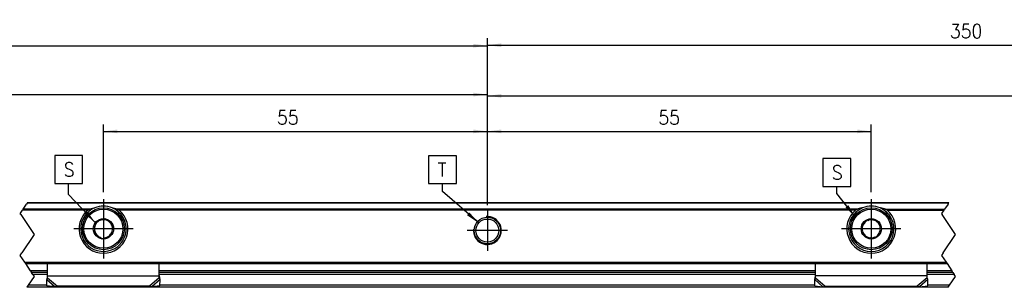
# Model space of a CAD drawing. Header units: millimetres. Extents: x -746 to 1106, y -92 to 517.
# Tile 35 of 55: x -385 to -244, y 310 to 349. Entities that reach past the tile are written whole.
import ezdxf

# ---------------------------------------------------------------- set-up
doc = ezdxf.new("R2010")
doc.units = ezdxf.units.MM
doc.linetypes.add('DOT_CENTER', pattern=[14, 12, -1, 0, -1])
doc.layers.add('1', color=7, linetype='Continuous')
doc.styles.add('CONVERTER_12', font='txt.shx', dxfattribs={"width": 0.9})
doc.dimstyles.new('ME10_DIM_38', dxfattribs={"dimtxt": 2, "dimasz": 2, "dimexe": 1, "dimexo": 1, "dimgap": 1, "dimtad": 1, "dimdsep": 46, "dimtxsty": 'CONVERTER_12', "dimsah": 1, "dimcen": 0.09, "dimclrd": 2, "dimclre": 2, "dimclrt": 2, "dimadec": 0, "dimazin": 0, "dimtfac": 1, "dimtdec": 4, "dimtix": 1, "dimtmove": 0, "dimatfit": 3, "dimfxl": 1, "dimtolj": 1, "dimtzin": 0, "dimarcsym": 0})
doc.dimstyles.new('ME10_DIM_39', dxfattribs={"dimtxt": 2, "dimasz": 2, "dimexe": 1, "dimexo": 1, "dimgap": 1, "dimtad": 1, "dimdsep": 46, "dimtxsty": 'CONVERTER_12', "dimsah": 1, "dimcen": 0.09, "dimclrd": 2, "dimclre": 2, "dimclrt": 2, "dimadec": 0, "dimazin": 0, "dimtfac": 1, "dimtdec": 4, "dimtix": 1, "dimtmove": 0, "dimatfit": 3, "dimfxl": 1, "dimtolj": 1, "dimtzin": 0, "dimarcsym": 0})
doc.dimstyles.new('ME10_DIM_40', dxfattribs={"dimtxt": 2, "dimasz": 2, "dimexe": 1, "dimexo": 1, "dimgap": 1, "dimtad": 1, "dimdsep": 46, "dimtxsty": 'CONVERTER_12', "dimsah": 1, "dimcen": 0.09, "dimclrd": 2, "dimclre": 2, "dimclrt": 2, "dimadec": 0, "dimazin": 0, "dimtfac": 1, "dimtdec": 4, "dimtix": 1, "dimtmove": 0, "dimatfit": 3, "dimfxl": 1, "dimtolj": 1, "dimtzin": 0, "dimarcsym": 0})
doc.dimstyles.new('ME10_DIM_44', dxfattribs={"dimtxt": 2, "dimasz": 2, "dimexe": 1, "dimexo": 1, "dimgap": 1, "dimtad": 1, "dimdsep": 46, "dimtxsty": 'CONVERTER_12', "dimsah": 1, "dimcen": 0.09, "dimclrd": 2, "dimclre": 2, "dimclrt": 2, "dimadec": 0, "dimazin": 0, "dimtfac": 1, "dimtdec": 4, "dimtix": 1, "dimtmove": 0, "dimatfit": 3, "dimfxl": 1, "dimtolj": 1, "dimtzin": 0, "dimarcsym": 0})
doc.dimstyles.new('ME10_DIM_45', dxfattribs={"dimtxt": 2, "dimasz": 2, "dimexe": 1, "dimexo": 1, "dimgap": 1, "dimtad": 1, "dimdsep": 46, "dimtxsty": 'CONVERTER_12', "dimsah": 1, "dimcen": 0.09, "dimclrd": 2, "dimclre": 2, "dimclrt": 2, "dimadec": 0, "dimazin": 0, "dimtfac": 1, "dimtdec": 4, "dimtix": 1, "dimtmove": 0, "dimatfit": 3, "dimfxl": 1, "dimtolj": 1, "dimtzin": 0, "dimarcsym": 0})
doc.dimstyles.new('ME10_DIM_46', dxfattribs={"dimtxt": 2, "dimasz": 2, "dimexe": 1, "dimexo": 1, "dimgap": 1, "dimtad": 1, "dimdsep": 46, "dimtxsty": 'CONVERTER_12', "dimsah": 1, "dimcen": 0.09, "dimclrd": 2, "dimclre": 2, "dimclrt": 2, "dimadec": 0, "dimazin": 0, "dimtfac": 1, "dimtdec": 4, "dimtix": 1, "dimtmove": 0, "dimatfit": 3, "dimfxl": 1, "dimtolj": 1, "dimtzin": 0, "dimarcsym": 0})
doc.dimstyles.get("Standard").update_dxf_attribs({"dimtxt": 0.18, "dimasz": 0.18, "dimexe": 0.18, "dimexo": 0.0625, "dimgap": 0.09, "dimtad": 0, "dimtih": 1, "dimtoh": 1, "dimdec": 4, "dimzin": 0, "dimdsep": 46, "dimtxsty": 'Standard', "dimcen": 0.09, "dimadec": 0, "dimazin": 0, "dimtfac": 1, "dimtdec": 4, "dimtofl": 0, "dimtmove": 0, "dimatfit": 3, "dimfxl": 1, "dimtolj": 1, "dimtzin": 0, "dimarcsym": 0})

# ---------------------------------------------------------------- blocks, each defined once
blk = doc.blocks.new('SOPORTE_SV2-T__50', base_point=(-582.95, 310.28))
at = {"color": 2, "linetype": 'DOT_CENTER'}
for p, q in [((-384.96, 321.48), (-384.46, 322.22)), ((-384.37, 322.36), (-384.46, 322.22)), ((-384.33, 322.42), (-384.37, 322.36)), ((-252.46, 322.22), (-252.96, 321.48)), ((-252.46, 322.22), (-252.37, 322.36)), ((-252.37, 322.36), (-252.33, 322.42)), ((-385.38, 320.85), (-385.33, 320.92)), ((-385.29, 320.72), (-385.38, 320.85)), ((-385.33, 320.92), (-385.05, 321.34)), ((-385.29, 320.72), (-383.38, 317.85)), ((-384.96, 321.48), (-385.05, 321.34)), ((-253.05, 321.34), (-253.38, 320.85)), ((-253.38, 320.85), (-253.29, 320.72)), ((-251.38, 317.85), (-253.29, 320.72)), ((-253.05, 321.34), (-252.96, 321.48)), ((-383.38, 317.85), (-385.13, 315.22)), ((-253.13, 315.22), (-251.38, 317.85)), ((-385.38, 314.85), (-385.13, 315.22)), ((-384.72, 313.87), (-385.38, 314.85)), ((-253.13, 315.22), (-253.38, 314.85)), ((-253.38, 314.85), (-252.72, 313.87)), ((-384.59, 313.67), (-384.72, 313.87)), ((-383.89, 312.62), (-384.59, 313.67)), ((-252.72, 313.87), (-252.59, 313.67)), ((-252.59, 313.67), (-251.89, 312.62)), ((-383.38, 311.85), (-384.23, 310.57)), ((-383.89, 312.62), (-383.76, 312.42)), ((-383.56, 312.13), (-383.76, 312.42)), ((-383.56, 312.13), (-383.38, 311.85)), ((-252.23, 310.57), (-251.38, 311.85)), ((-251.76, 312.42), (-251.89, 312.62)), ((-251.76, 312.42), (-251.56, 312.13)), ((-251.38, 311.85), (-251.56, 312.13)), ((-384.23, 310.57), (-384.42, 310.28)), ((-252.42, 310.28), (-252.23, 310.57))]:
    blk.add_line(p, q, dxfattribs=at)
at = {"color": 3, "linetype": 'Continuous'}
for p, q in [((-252.37, 322.36), (-384.37, 322.36)), ((-375.72, 321.34), (-385.05, 321.34)), ((-375.44, 321.48), (-384.96, 321.48)), ((-265.44, 321.48), (-371.46, 321.48)), ((-265.72, 321.34), (-371.18, 321.34)), ((-261.46, 321.48), (-252.96, 321.48)), ((-261.18, 321.34), (-253.05, 321.34)), ((-384.72, 313.87), (-252.72, 313.87)), ((-381.45, 312.62), (-383.89, 312.62)), ((-381.45, 312.13), (-383.56, 312.13)), ((-381.45, 311.93), (-365.45, 311.93)), ((-271.45, 312.62), (-365.45, 312.62)), ((-271.45, 312.13), (-365.45, 312.13)), ((-255.45, 311.93), (-271.45, 311.93)), ((-251.89, 312.62), (-255.45, 312.62)), ((-251.56, 312.13), (-255.45, 312.13)), ((-381.54, 310.57), (-384.23, 310.57)), ((-381.56, 311.38), (-380.37, 310.36)), ((-381.45, 311.64), (-380.04, 310.43)), ((-365.45, 311.64), (-366.86, 310.43)), ((-365.34, 311.38), (-366.53, 310.36)), ((-271.54, 310.57), (-365.36, 310.57)), ((-271.56, 311.38), (-270.37, 310.36)), ((-271.45, 311.64), (-270.04, 310.43)), ((-255.45, 311.64), (-256.86, 310.43)), ((-255.34, 311.38), (-256.53, 310.36)), ((-252.23, 310.57), (-255.36, 310.57))]:
    blk.add_line(p, q, dxfattribs=at)
at = {"color": 7, "linetype": 'Continuous'}
for p, q in [((-384.33, 322.42), (-252.33, 322.42)), ((-375.8, 320.92), (-375.44, 320.92)), ((-371.46, 320.92), (-371.1, 320.92)), ((-265.44, 320.92), (-265.8, 320.92)), ((-261.1, 320.92), (-261.46, 320.92)), ((-374.6, 319.54), (-374.65, 319.18)), ((-374.26, 319.68), (-374.6, 319.54)), ((-373.27, 320.1), (-373.6, 319.96)), ((-372.98, 319.88), (-373.27, 320.1)), ((-372.12, 319.23), (-372.41, 319.45)), ((-372.17, 318.87), (-372.12, 319.23)), ((-264.78, 319.23), (-264.49, 319.45)), ((-264.73, 318.87), (-264.78, 319.23)), ((-263.92, 319.88), (-263.63, 320.1)), ((-263.63, 320.1), (-263.3, 319.96)), ((-262.64, 319.68), (-262.3, 319.54)), ((-262.3, 319.54), (-262.25, 319.18)), ((-374.73, 318.47), (-374.78, 318.11)), ((-374.78, 318.11), (-374.49, 317.89)), ((-373.92, 317.46), (-373.63, 317.24)), ((-373.63, 317.24), (-373.3, 317.38)), ((-372.64, 317.66), (-372.3, 317.8)), ((-372.3, 317.8), (-372.25, 318.16)), ((-264.6, 317.8), (-264.65, 318.16)), ((-264.26, 317.66), (-264.6, 317.8)), ((-263.27, 317.24), (-263.6, 317.38)), ((-262.98, 317.46), (-263.27, 317.24)), ((-262.12, 318.11), (-262.41, 317.89)), ((-262.17, 318.47), (-262.12, 318.11)), ((-384.59, 313.67), (-252.59, 313.67)), ((-381.45, 311.95), (-381.45, 313.67)), ((-365.45, 311.95), (-365.45, 313.67)), ((-271.45, 311.95), (-271.45, 313.67)), ((-255.45, 311.93), (-255.45, 313.67)), ((-381.45, 312.42), (-383.76, 312.42)), ((-381.45, 311.93), (-381.45, 311.95)), ((-381.45, 311.64), (-381.45, 311.93)), ((-271.45, 312.42), (-365.45, 312.42)), ((-365.45, 311.93), (-365.45, 311.95)), ((-365.45, 311.64), (-365.45, 311.93)), ((-271.45, 311.93), (-271.45, 311.95)), ((-271.45, 311.64), (-271.45, 311.93)), ((-251.76, 312.42), (-255.45, 312.42)), ((-255.45, 311.64), (-255.45, 311.93)), ((-381.51, 311.55), (-381.56, 311.38)), ((-381.54, 310.49), (-381.56, 311.38)), ((-380.37, 310.36), (-381.54, 310.49)), ((-366.86, 310.43), (-380.04, 310.43)), ((-365.36, 310.49), (-366.53, 310.36)), ((-365.34, 311.38), (-365.39, 311.55)), ((-365.36, 310.49), (-365.34, 311.38)), ((-271.56, 311.38), (-271.51, 311.55)), ((-271.54, 310.49), (-271.56, 311.38)), ((-271.54, 310.49), (-270.37, 310.36)), ((-270.04, 310.43), (-256.86, 310.43)), ((-256.53, 310.36), (-255.36, 310.49)), ((-255.36, 310.49), (-255.34, 311.38)), ((-252.42, 310.28), (-384.42, 310.28))]:
    blk.add_line(p, q, dxfattribs=at)
for centre, radius in [((-373.45, 318.67), 3), ((-263.45, 318.67), 3), ((-318.45, 318.42), 1.9), ((-373.45, 318.67), 1.45), ((-318.45, 318.42), 1.65), ((-263.45, 318.67), 1.45), ((-373.45, 318.67), 0.05), ((-263.45, 318.67), 0.05)]:
    blk.add_circle(centre, radius, dxfattribs=at)
at = {"color": 3, "linetype": 'Continuous'}
for centre in [(-373.45, 318.67), (-263.45, 318.67)]:
    blk.add_circle(centre, 2.8, dxfattribs=at)
at = {"color": 7, "linetype": 'Continuous'}
for centre, radius, start, end in [((-373.45, 318.67), 3.25, 136.2373, 67.3801), ((-373.45, 318.67), 3.25, 112.6199, 136.2373), ((-373.45, 318.67), 3.25, 67.3801, 112.6199), ((-263.45, 318.67), 3.25, 112.6199, 67.3801), ((-263.45, 318.67), 3.25, 67.3801, 112.6199), ((-373.45, 318.67), 3.5, 130.3552, 49.6448), ((-263.45, 318.67), 3.5, 130.3552, 49.6448), ((-373.45, 318.67), 1.3, 156.839, 188.7237), ((-373.45, 318.67), 1.3, 128.7237, 156.839), ((-373.45, 318.67), 1.3, 96.839, 128.7237), ((-373.45, 318.67), 1.3, 68.7237, 96.839), ((-373.45, 318.67), 1.3, 36.839, 68.7237), ((-373.45, 318.67), 1.3, 8.7237, 36.839), ((-373.45, 318.67), 1.3, 336.839, 8.7237), ((-263.45, 318.67), 1.3, 171.2763, 203.161), ((-263.45, 318.67), 1.3, 143.161, 171.2763), ((-263.45, 318.67), 1.3, 111.2763, 143.161), ((-263.45, 318.67), 1.3, 83.161, 111.2763), ((-263.45, 318.67), 1.3, 51.2763, 83.161), ((-263.45, 318.67), 1.3, 23.161, 51.2763), ((-263.45, 318.67), 1.3, 351.2763, 23.161), ((-373.45, 318.67), 1.3, 188.7237, 216.839), ((-373.45, 318.67), 1.3, 216.839, 248.7237), ((-373.45, 318.67), 1.3, 276.839, 308.7237), ((-373.45, 318.67), 1.3, 308.7237, 336.839), ((-263.45, 318.67), 1.3, 203.161, 231.2763), ((-263.45, 318.67), 1.3, 231.2763, 263.161), ((-263.45, 318.67), 1.3, 263.161, 291.2763), ((-263.45, 318.67), 1.3, 291.2763, 323.161), ((-263.45, 318.67), 1.3, 323.161, 351.2763)]:
    blk.add_arc(centre, radius, start, end, dxfattribs=at)
for points, knots in [([(-375.44, 321.48), (-375.38, 321.5), (-375.26, 321.54), (-375.07, 321.59), (-374.89, 321.63), (-374.76, 321.66), (-374.7, 321.67)], [0, 0, 0, 0, 0.1903326, 0.3787731, 0.5718144, 0.763547, 0.763547, 0.763547, 0.763547]), ([(-372.2, 321.67), (-372.14, 321.66), (-372.01, 321.63), (-371.83, 321.59), (-371.64, 321.54), (-371.52, 321.5), (-371.46, 321.48)], [0, 0, 0, 0, 0.1913805, 0.384016, 0.5730723, 0.7635471, 0.7635471, 0.7635471, 0.7635471]), ([(-264.7, 321.67), (-264.76, 321.66), (-264.89, 321.63), (-265.07, 321.59), (-265.26, 321.54), (-265.38, 321.5), (-265.44, 321.48)], [0, 0, 0, 0, 0.1913805, 0.384016, 0.5730878, 0.7635471, 0.7635471, 0.7635471, 0.7635471]), ([(-261.46, 321.48), (-261.52, 321.5), (-261.64, 321.54), (-261.83, 321.59), (-262.01, 321.63), (-262.14, 321.66), (-262.2, 321.67)], [0, 0, 0, 0, 0.1901218, 0.3787731, 0.5718176, 0.763547, 0.763547, 0.763547, 0.763547]), ([(-375.72, 321.34), (-375.7, 321.35), (-375.65, 321.38), (-375.59, 321.42), (-375.51, 321.45), (-375.46, 321.47), (-375.44, 321.48)], [0, 0, 0, 0, 0.0733847, 0.1584419, 0.2338389, 0.3132569, 0.3132569, 0.3132569, 0.3132569]), ([(-371.46, 321.48), (-371.43, 321.47), (-371.38, 321.45), (-371.32, 321.43), (-371.28, 321.4), (-371.25, 321.38), (-371.21, 321.36), (-371.19, 321.35), (-371.18, 321.34)], [0, 0, 0, 0, 0.0898239, 0.1547798, 0.1953417, 0.2336504, 0.2752946, 0.3133314, 0.3133314, 0.3133314, 0.3133314]), ([(-265.44, 321.48), (-265.47, 321.47), (-265.52, 321.45), (-265.58, 321.43), (-265.62, 321.4), (-265.65, 321.38), (-265.69, 321.36), (-265.71, 321.35), (-265.72, 321.34)], [0, 0, 0, 0, 0.0898239, 0.1547798, 0.1981746, 0.2336504, 0.2752946, 0.3133314, 0.3133314, 0.3133314, 0.3133314]), ([(-261.18, 321.34), (-261.19, 321.35), (-261.21, 321.36), (-261.25, 321.38), (-261.28, 321.4), (-261.33, 321.43), (-261.39, 321.46), (-261.44, 321.47), (-261.46, 321.48)], [0, 0, 0, 0, 0.0380214, 0.0796474, 0.1151228, 0.1585175, 0.2443337, 0.31333, 0.31333, 0.31333, 0.31333]), ([(-381.51, 311.55), (-381.5, 311.58), (-381.48, 311.65), (-381.46, 311.76), (-381.45, 311.86), (-381.45, 311.92), (-381.45, 311.95)], [0, 0, 0, 0, 0.1071939, 0.2105801, 0.3198859, 0.4089232, 0.4089232, 0.4089232, 0.4089232]), ([(-365.45, 311.95), (-365.45, 311.92), (-365.45, 311.85), (-365.43, 311.76), (-365.42, 311.65), (-365.4, 311.59), (-365.39, 311.55)], [0, 0, 0, 0, 0.0965567, 0.1983431, 0.2932195, 0.4089231, 0.4089231, 0.4089231, 0.4089231]), ([(-271.51, 311.55), (-271.5, 311.58), (-271.48, 311.65), (-271.47, 311.75), (-271.45, 311.86), (-271.45, 311.92), (-271.45, 311.95)], [0, 0, 0, 0, 0.1008027, 0.2105794, 0.3198852, 0.4089225, 0.4089225, 0.4089225, 0.4089225]), ([(-381.56, 311.38), (-381.55, 311.4), (-381.53, 311.44), (-381.5, 311.51), (-381.48, 311.57), (-381.46, 311.62), (-381.45, 311.64)], [0, 0, 0, 0, 0.0660342, 0.1356749, 0.2077706, 0.2833141, 0.2833141, 0.2833141, 0.2833141]), ([(-380.04, 310.43), (-380.06, 310.42), (-380.12, 310.41), (-380.2, 310.39), (-380.29, 310.37), (-380.34, 310.36), (-380.37, 310.36)], [0, 0, 0, 0, 0.0894086, 0.1715137, 0.2588192, 0.3386073, 0.3386073, 0.3386073, 0.3386073]), ([(-366.53, 310.36), (-366.56, 310.36), (-366.62, 310.37), (-366.7, 310.39), (-366.78, 310.41), (-366.84, 310.42), (-366.86, 310.43)], [0, 0, 0, 0, 0.083534, 0.1670936, 0.2491987, 0.3386073, 0.3386073, 0.3386073, 0.3386073]), ([(-365.34, 311.38), (-365.35, 311.4), (-365.37, 311.44), (-365.4, 311.51), (-365.42, 311.57), (-365.44, 311.62), (-365.45, 311.64)], [0, 0, 0, 0, 0.0660342, 0.1356749, 0.2077706, 0.2833141, 0.2833141, 0.2833141, 0.2833141]), ([(-271.56, 311.38), (-271.55, 311.4), (-271.53, 311.44), (-271.5, 311.51), (-271.48, 311.57), (-271.46, 311.62), (-271.45, 311.64)], [0, 0, 0, 0, 0.0660342, 0.1356749, 0.2077706, 0.2833141, 0.2833141, 0.2833141, 0.2833141]), ([(-270.37, 310.36), (-270.34, 310.36), (-270.28, 310.37), (-270.2, 310.39), (-270.12, 310.41), (-270.06, 310.42), (-270.04, 310.43)], [0, 0, 0, 0, 0.083534, 0.1670936, 0.252779, 0.3386073, 0.3386073, 0.3386073, 0.3386073]), ([(-256.86, 310.43), (-256.84, 310.42), (-256.78, 310.41), (-256.7, 310.39), (-256.61, 310.37), (-256.56, 310.36), (-256.53, 310.36)], [0, 0, 0, 0, 0.0894086, 0.1715137, 0.2588192, 0.3386073, 0.3386073, 0.3386073, 0.3386073]), ([(-255.34, 311.38), (-255.35, 311.4), (-255.37, 311.44), (-255.4, 311.51), (-255.42, 311.57), (-255.44, 311.62), (-255.45, 311.64)], [0, 0, 0, 0, 0.0660342, 0.1356749, 0.2077706, 0.2833141, 0.2833141, 0.2833141, 0.2833141])]:
    blk.add_open_spline(points, degree=3, knots=knots, dxfattribs=at)
at = {"layer": '1', "color": 2, "linetype": 'DOT_CENTER'}
for p, q in [((-373.45, 322.92), (-373.45, 314.42)), ((-373.45, 322.92), (-373.45, 314.42)), ((-263.45, 322.92), (-263.45, 314.42)), ((-318.45, 321.32), (-318.45, 315.52)), ((-318.45, 321.07), (-318.45, 315.77)), ((-369.2, 318.67), (-377.7, 318.67)), ((-369.2, 318.67), (-377.7, 318.67)), ((-315.55, 318.42), (-321.35, 318.42)), ((-315.8, 318.42), (-321.1, 318.42)), ((-259.2, 318.67), (-267.7, 318.67))]:
    blk.add_line(p, q, dxfattribs=at)
at = {"layer": '1', "color": 30, "linetype": 'Continuous'}
blk.add_arc((-318.45, 318.42), 2, 175, 95, dxfattribs=at)
blk.add_arc((-318.45, 318.42), 2, 175, 95, dxfattribs=at)
blk = doc.blocks.new('*D102')
at = {"layer": '1', "color": 2, "linetype": 'Continuous'}
for p, q in [((-318.45, 322.32), (-318.45, 345.98)), ((-140.45, 323.67), (-140.45, 345.98)), ((-318.45, 344.98), (-140.45, 344.98))]:
    blk.add_line(p, q, dxfattribs=at)
at = {"layer": '1', "color": 2}
for points in [[(-316.45, 345.24), (-316.45, 344.71), (-318.45, 344.98)], [(-142.45, 344.71), (-142.45, 345.24), (-140.45, 344.98)]]:
    blk.add_solid(points, dxfattribs=at)
at = {"layer": '1', "color": 2, "insert": (-252.18, 345.98), "char_height": 2, "attachment_point": 7, "rotation": 0.0001, "line_spacing_factor": 0.60024, "style": 'CONVERTER_12'}
blk.add_mtext('350', dxfattribs=at)
blk = doc.blocks.new('*D103')
at = {"layer": '1', "color": 2, "linetype": 'Continuous'}
for p, q in [((-465.45, 323.92), (-465.45, 338.91)), ((-318.45, 322.32), (-318.45, 338.91)), ((-465.45, 337.91), (-318.45, 337.91))]:
    blk.add_line(p, q, dxfattribs=at)
at = {"layer": '1', "color": 2}
for points in [[(-463.45, 338.17), (-463.45, 337.64), (-465.45, 337.91)], [(-320.45, 337.64), (-320.45, 338.17), (-318.45, 337.91)]]:
    blk.add_solid(points, dxfattribs=at)
at = {"layer": '1', "color": 2, "insert": (-397.89, 338.91), "char_height": 2, "attachment_point": 7, "rotation": 0.0001, "line_spacing_factor": 0.60024, "style": 'CONVERTER_12'}
blk.add_mtext('255', dxfattribs=at)
blk = doc.blocks.new('*D104')
at = {"layer": '1', "color": 2, "linetype": 'Continuous'}
for p, q in [((-373.45, 323.92), (-373.45, 333.63)), ((-318.45, 322.32), (-318.45, 333.63)), ((-373.45, 332.63), (-318.45, 332.63))]:
    blk.add_line(p, q, dxfattribs=at)
at = {"layer": '1', "color": 2}
for points in [[(-371.45, 332.89), (-371.45, 332.36), (-373.45, 332.63)], [(-320.45, 332.36), (-320.45, 332.89), (-318.45, 332.63)]]:
    blk.add_solid(points, dxfattribs=at)
at = {"layer": '1', "color": 2, "insert": (-348.58, 333.63), "char_height": 2, "attachment_point": 7, "rotation": 0.0001, "line_spacing_factor": 0.60024, "style": 'CONVERTER_12'}
blk.add_mtext('55', dxfattribs=at)
blk = doc.blocks.new('*D108')
at = {"layer": '1', "color": 2, "linetype": 'Continuous'}
for p, q in [((-318.45, 322.07), (-318.45, 333.63)), ((-263.45, 323.92), (-263.45, 333.63)), ((-318.45, 332.63), (-263.45, 332.63))]:
    blk.add_line(p, q, dxfattribs=at)
at = {"layer": '1', "color": 2}
for points in [[(-316.45, 332.89), (-316.45, 332.36), (-318.45, 332.63)], [(-265.45, 332.36), (-265.45, 332.89), (-263.45, 332.63)]]:
    blk.add_solid(points, dxfattribs=at)
at = {"layer": '1', "color": 2, "insert": (-293.95, 333.63), "char_height": 2, "attachment_point": 7, "rotation": 0.0001, "line_spacing_factor": 0.60024, "style": 'CONVERTER_12'}
blk.add_mtext('55', dxfattribs=at)
blk = doc.blocks.new('*D109')
at = {"layer": '1', "color": 2, "linetype": 'Continuous'}
for p, q in [((-520.45, 323.92), (-520.45, 345.91)), ((-318.45, 322.07), (-318.45, 345.91)), ((-520.45, 344.91), (-318.45, 344.91))]:
    blk.add_line(p, q, dxfattribs=at)
at = {"layer": '1', "color": 2}
for points in [[(-518.45, 345.17), (-518.45, 344.64), (-520.45, 344.91)], [(-320.45, 344.64), (-320.45, 345.17), (-318.45, 344.91)]]:
    blk.add_solid(points, dxfattribs=at)
at = {"layer": '1', "color": 2, "insert": (-434.28, 345.91), "char_height": 2, "attachment_point": 7, "rotation": 0.0001, "line_spacing_factor": 0.60024, "style": 'CONVERTER_12'}
blk.add_mtext('350', dxfattribs=at)
blk = doc.blocks.new('*D110')
at = {"layer": '1', "color": 2, "linetype": 'Continuous'}
for p, q in [((-318.45, 322.07), (-318.45, 338.72)), ((-170.45, 323.92), (-170.45, 338.72)), ((-318.45, 337.72), (-170.45, 337.72))]:
    blk.add_line(p, q, dxfattribs=at)
at = {"layer": '1', "color": 2}
for points in [[(-316.45, 337.98), (-316.45, 337.46), (-318.45, 337.72)], [(-172.45, 337.46), (-172.45, 337.98), (-170.45, 337.72)]]:
    blk.add_solid(points, dxfattribs=at)
at = {"layer": '1', "color": 2, "insert": (-241.83, 338.72), "char_height": 2, "attachment_point": 7, "rotation": 0.0001, "line_spacing_factor": 0.60024, "style": 'CONVERTER_12'}
blk.add_mtext('255', dxfattribs=at)
blk = doc.blocks.new('Top2', base_point=(-495.45, 316.35))
at = {"layer": '1', "color": 2}
for points in [[(-380.432, 329.167), (-380.432, 325.167), (-376.432, 325.167), (-376.432, 329.167)], [(-326.865, 329.139), (-326.865, 325.139), (-322.865, 325.139), (-322.865, 329.139)], [(-270.39, 328.722), (-270.39, 324.722), (-266.39, 324.722), (-266.39, 328.722)]]:
    blk.add_lwpolyline(points, close=True, dxfattribs=at)
for points in [[(-267.156, 321.73), (-266.742, 322.055), (-265.712, 320.321)], [(-376.169, 320.811), (-375.788, 321.174), (-374.599, 319.544)], [(-321.375, 320.62), (-321.029, 321.017), (-319.694, 319.505)]]:
    blk.add_solid(points, dxfattribs=at)
blk.add_blockref('SOPORTE_SV2-T__50', (-582.95, 310.279))
at = {"layer": '1', "color": 2, "style": 'CONVERTER_12', "width": 0.9}
for s, p in [('S', (-379.132, 326.167)), ('T', (-325.565, 326.139)), ('S', (-269.09, 325.722))]:
    blk.add_text(s, height=2, dxfattribs=at).set_placement(p)
at = {"layer": '1'}
for base, p1, p2, dimstyle, picture, middle in [((-520.45, 344.907), (-318.45, 321.071), (-520.45, 322.921), 'ME10_DIM_45', '*D109', (-431.885, 346.907)), ((-318.45, 344.975), (-140.45, 322.671), (-318.45, 321.321), 'ME10_DIM_38', '*D102', (-249.776, 346.975)), ((-465.45, 337.907), (-318.45, 321.321), (-465.45, 322.921), 'ME10_DIM_39', '*D103', (-395.488, 339.907)), ((-318.45, 337.721), (-170.45, 322.921), (-318.45, 321.071), 'ME10_DIM_46', '*D110', (-239.428, 339.721)), ((-373.45, 332.628), (-318.45, 321.321), (-373.45, 322.921), 'ME10_DIM_40', '*D104', (-347.078, 334.628)), ((-318.45, 332.627), (-263.45, 322.921), (-318.45, 321.071), 'ME10_DIM_44', '*D108', (-292.45, 334.627))]:
    dim = blk.add_linear_dim(base=base, p1=p1, p2=p2, dimstyle=dimstyle, dxfattribs=at)
    dim.commit()
    dim.dimension.update_dxf_attribs({"geometry": picture, "text_midpoint": middle, "text_rotation": 0.00014})
at = {"layer": '1', "color": 2, "linetype": 'Continuous', "has_arrowhead": 0}
for points in [[(-374.599, 319.544), (-378.432, 323.57), (-378.432, 325.167)], [(-319.694, 319.505), (-324.865, 324.01), (-324.865, 325.139)], [(-265.712, 320.321), (-268.39, 323.722), (-268.39, 324.722)]]:
    blk.add_leader(points, dimstyle='Standard', dxfattribs=at)

msp = doc.modelspace()

# ---------------------------------------------------------------- block references
msp.add_blockref('Top2', (-495.45, 316.35))

doc.saveas('drawing.dxf')
